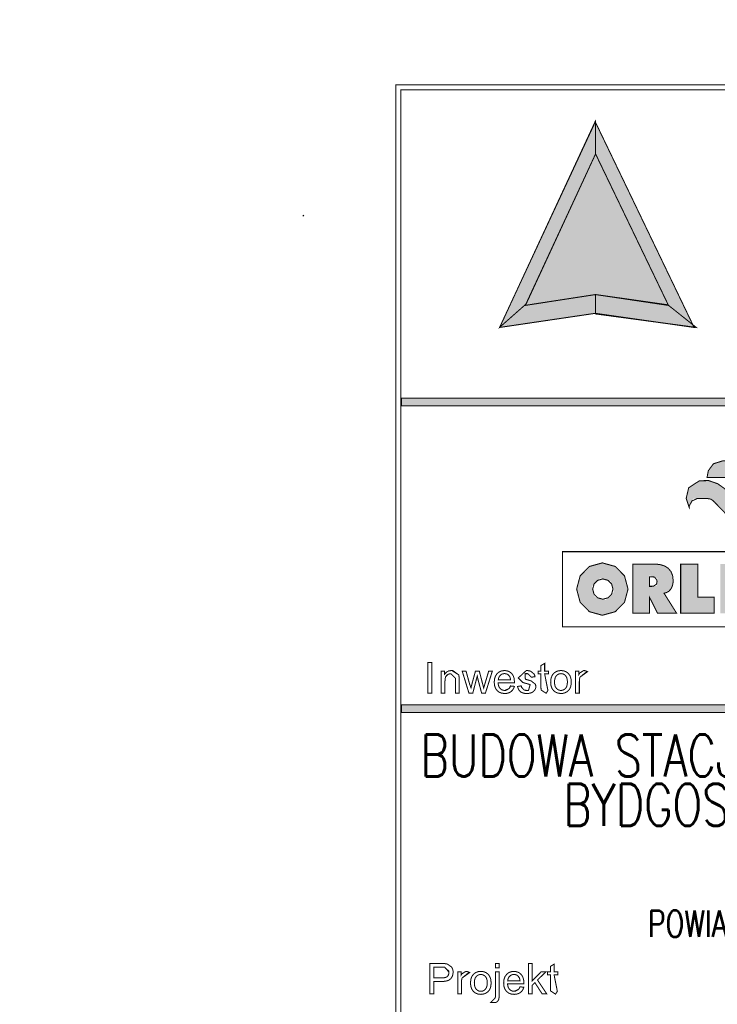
# Model space of a CAD drawing. Extents: x 8014 to 6635291, y -5609 to 5765892.
# Tile 116 of 158: x 6601911.21 to 6601915.22, y 5732621.48 to 5732627.15. Entities that reach past the tile are written whole.
import ezdxf

# ---------------------------------------------------------------- set-up
doc = ezdxf.new("R2010")
doc.units = 0
doc.layers.get('0').update_dxf_attribs({"linetype": 'CONTINUOUS'})
doc.layers.add('a_zieleń', color=80, linetype='CONTINUOUS')
doc.layers.add('OPIS', color=7, linetype='CONTINUOUS', lineweight=0)
doc.styles.add('ROMANS', font='romans.shx', dxfattribs={"width": 0.7})

msp = doc.modelspace()

# ---------------------------------------------------------------- hatches: boundary and pattern name
at = {"layer": 'a_zieleń', "transparency": 33554687}
h = msp.add_hatch(dxfattribs=at)
h.set_pattern_fill('ANSI31', color=256, scale=2, angle=0.5416)
h.set_pattern_definition([(45.54155787, (6600987.53512, 5732094.77134), (-0.1784396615, 0.175097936), [])])
edge = h.paths.add_edge_path()
edge.add_line((6601184.5229, 5731785.7154), (6601184.7669, 5731785.4733))
edge.add_line((6601184.7669, 5731785.4733), (6601208.79, 5731802.27))
edge.add_line((6601208.79, 5731802.27), (6601211.05, 5731814.48))
edge.add_line((6601211.05, 5731814.48), (6601142.1508, 5731813.8229))
edge.add_arc((6601143.6984, 5731819.1016), 5.5009, 253.6603, 270.5475)
edge.add_line((6601143.751, 5731813.6009), (6601191.0336, 5731814.0533))
edge.add_arc((6601191.1215, 5731812.1134), 1.9419, 359.8374, 92.594, ccw=False)
edge.add_line((6601193.0634, 5731812.1079), (6601193.074, 5731811.0039))
edge.add_line((6601193.074, 5731811.0039), (6601197.3833, 5731811.045))
edge.add_line((6601197.3833, 5731811.045), (6601197.4253, 5731806.6207))
edge.add_line((6601197.4253, 5731806.6207), (6601199.7316, 5731806.6425))
edge.add_line((6601199.7316, 5731806.6425), (6601199.803, 5731799.1713))
edge.add_line((6601199.803, 5731799.1713), (6601197.5162, 5731797.1648))
edge.add_line((6601197.5162, 5731797.1648), (6601194.2158, 5731797.1331))
edge.add_line((6601194.2158, 5731797.1331), (6601194.2508, 5731793.4702))
edge.add_arc((6601191.5376, 5731793.6583), 2.7198, 281.0894, 356.0358, ccw=False)
edge.add_line((6601192.0607, 5731790.9893), (6601185.1522, 5731786.1557))
edge.add_arc((71774552.6868, -87417922.6808), 113685689.918, 124.979043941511, 124.979044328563)
h.paths.add_polyline_path([(6601204.906, 5731809.1782), (6601202.5765, 5731808.5789), (6601203.7412, 5731808.8785)], flags=16)
at = {"layer": 'OPIS', "linetype": 'Continuous'}
h = msp.add_hatch(color=256, dxfattribs=at)
h.paths.add_polyline_path([(6601915.0562, 5732624.4559), (6601915.0418, 5732624.3951), (6601915.0574, 5732624.3475), (6601915.082, 5732624.3936), (6601915.1845, 5732624.3936), (6601915.2069, 5732624.3714), (6601915.4266, 5732624.144), (6601915.4479, 5732624.1827), (6601915.452, 5732624.2338), (6601915.4255, 5732624.2849), (6601915.2624, 5732624.4513), (6601915.223, 5732624.4794), (6601915.1715, 5732624.4972), (6601915.1182, 5732624.4968)])
h.paths.add_polyline_path([(6601915.1983, 5732624.5941), (6601915.1693, 5732624.5545), (6601915.1616, 5732624.515), (6601915.4192, 5732624.515), (6601915.4525, 5732624.5028), (6601915.541, 5732624.4083), (6601915.5812, 5732624.3877), (6601915.6303, 5732624.389), (6601915.6671, 5732624.4148), (6601915.5162, 5732624.57), (6601915.4855, 5732624.5921), (6601915.4474, 5732624.6068), (6601915.4095, 5732624.612), (6601915.2554, 5732624.612)])
h.paths.add_polyline_path([(6601915.3804, 5732624.48), (6601915.3798, 5732624.4882), (6601915.378, 5732624.4959), (6601915.3751, 5732624.5032), (6601915.292, 5732624.5032), (6601915.2891, 5732624.4959), (6601915.2873, 5732624.4882), (6601915.2866, 5732624.48), (6601915.2931, 5732624.4547), (6601915.3099, 5732624.4367), (6601915.3335, 5732624.4299), (6601915.3572, 5732624.4367), (6601915.374, 5732624.4547)], flags=17)
h.paths.add_polyline_path([(6601914.432, 5732623.9494), (6601914.4118, 5732623.8734), (6601914.432, 5732623.7975), (6601914.4851, 5732623.7434), (6601914.5596, 5732623.7228), (6601914.6341, 5732623.7434), (6601914.6871, 5732623.7975), (6601914.7074, 5732623.8734), (6601914.6871, 5732623.9494), (6601914.6341, 5732624.0035), (6601914.5596, 5732624.0241), (6601914.4851, 5732624.0035)])
h.paths.add_polyline_path([(6601914.5455, 5732623.9364), (6601914.6083, 5732623.9193), (6601914.6253, 5732623.8566), (6601914.5793, 5732623.8105), (6601914.5165, 5732623.8275), (6601914.4994, 5732623.8903)], flags=16)
h.paths.add_polyline_path([(6601914.9144, 5732623.8495), (6601914.9294, 5732623.8535), (6601914.9422, 5732623.8611), (6601914.9528, 5732623.8724), (6601914.9606, 5732623.8866), (6601914.9654, 5732623.9031), (6601914.967, 5732623.9221), (6601914.9638, 5732623.9505), (6601914.9544, 5732623.9741), (6601914.9388, 5732623.993), (6601914.9171, 5732624.0066), (6601914.8899, 5732624.0148), (6601914.8571, 5732624.0175), (6601914.7341, 5732624.0175), (6601914.7341, 5732623.7341), (6601914.83, 5732623.7341), (6601914.83, 5732623.8276), (6601914.8775, 5732623.7341), (6601914.987, 5732623.7341)])
h.paths.add_polyline_path([(6601914.8715, 5732623.8916), (6601914.83, 5732623.8878), (6601914.83, 5732623.9519), (6601914.8762, 5732623.9361)], flags=16)
h.paths.add_polyline_path([(6601915.0101, 5732624.0175), (6601915.0101, 5732623.7341), (6601915.203, 5732623.7341), (6601915.203, 5732623.8261), (6601915.1079, 5732623.8261), (6601915.1079, 5732624.0175)])
h.paths.add_polyline_path([(6601915.2385, 5732624.0175), (6601915.2385, 5732623.7341), (6601915.4225, 5732623.7341), (6601915.4225, 5732623.811), (6601915.3343, 5732623.811), (6601915.3343, 5732623.8408), (6601915.4123, 5732623.8408), (6601915.4123, 5732623.9134), (6601915.3343, 5732623.9134), (6601915.3343, 5732623.9407), (6601915.4203, 5732623.9407), (6601915.4203, 5732624.0175)])
h.paths.add_polyline_path([(6601915.462, 5732624.0175), (6601915.462, 5732623.7341), (6601915.5563, 5732623.7341), (6601915.5563, 5732623.8363), (6601915.5562, 5732623.8451), (6601915.556, 5732623.8532), (6601915.5556, 5732623.8608), (6601915.555, 5732623.8679), (6601915.5542, 5732623.8748), (6601915.5533, 5732623.8813), (6601915.6369, 5732623.7341), (6601915.7334, 5732623.7341), (6601915.7334, 5732624.0175), (6601915.6393, 5732624.0175), (6601915.6393, 5732623.9225), (6601915.6394, 5732623.9104), (6601915.6396, 5732623.8999), (6601915.64, 5732623.8911), (6601915.6405, 5732623.8834), (6601915.6413, 5732623.876), (6601915.6423, 5732623.8692), (6601915.5578, 5732624.0175)])

# ---------------------------------------------------------------- linework, layer by layer
at = {"linetype": 'Continuous'}
msp.add_line((6601912.8371, 5732626.0185, 0), (6601912.8424, 5732626.0241, 0), dxfattribs=at)
at = {"layer": 'OPIS', "linetype": 'Continuous', "const_width": 0.00585}
for points in [[(6601913.3718, 5732626.7736), (6601921.0697, 5732626.7736), (6601921.0697, 5732616.9009), (6601913.3718, 5732616.9009)], [(6601913.4011, 5732626.7443), (6601921.0404, 5732626.7443), (6601921.0404, 5732616.9301), (6601913.4011, 5732616.9301)], [(6601914.1213, 5732625.5134), (6601913.9689, 5732625.3789), (6601914.5202, 5732626.563), (6601914.5194, 5732626.3737)], [(6601914.5183, 5732626.5624), (6601915.0874, 5732625.3784), (6601914.5183, 5732625.4595), (6601913.969, 5732625.3784)], [(6601914.5207, 5732626.3764), (6601914.9399, 5732625.5053), (6601914.5207, 5732625.5676), (6601914.1165, 5732625.5053)], [(6601914.5209, 5732625.5675), (6601914.9366, 5732625.5084), (6601915.0998, 5732625.3783), (6601914.5209, 5732625.4562)], [(6601913.4042, 5732624.9277), (6601921.0381, 5732624.9277), (6601921.0381, 5732624.9721), (6601913.4042, 5732624.9721)], [(6601915.1616, 5732624.515), (6601915.4052, 5732624.515), (6601915.4256, 5732624.5127), (6601915.4451, 5732624.5055), (6601915.4612, 5732624.4935), (6601915.541, 5732624.4083), (6601915.5812, 5732624.3877), (6601915.6303, 5732624.389), (6601915.6671, 5732624.4148), (6601915.5162, 5732624.57), (6601915.4855, 5732624.5921), (6601915.4474, 5732624.6068), (6601915.4095, 5732624.612), (6601915.2554, 5732624.612), (6601915.1983, 5732624.5941), (6601915.1693, 5732624.5545)], [(6601915.0594, 5732624.3415), (6601915.0418, 5732624.3951), (6601915.0562, 5732624.4559), (6601915.1182, 5732624.4968), (6601915.1715, 5732624.4972), (6601915.223, 5732624.4794), (6601915.2624, 5732624.4513), (6601915.4255, 5732624.2849), (6601915.452, 5732624.2338), (6601915.4479, 5732624.1827), (6601915.4266, 5732624.144), (6601915.2069, 5732624.3714), (6601915.1953, 5732624.3829), (6601915.1834, 5732624.3907), (6601915.1681, 5732624.3936), (6601915.1037, 5732624.3936), (6601915.0749, 5732624.3803), (6601915.0616, 5732624.3553)], [(6601914.3313, 5732623.6561), (6601915.8437, 5732623.6561), (6601915.8437, 5732624.0886), (6601914.3313, 5732624.0886)], [(6601914.5596, 5732624.0241), (6601914.6341, 5732624.0035), (6601914.6871, 5732623.9494), (6601914.7074, 5732623.8734), (6601914.6871, 5732623.7975), (6601914.6341, 5732623.7434), (6601914.5596, 5732623.7228), (6601914.4851, 5732623.7434), (6601914.432, 5732623.7975), (6601914.4118, 5732623.8734), (6601914.432, 5732623.9494), (6601914.4851, 5732624.0035)], [(6601914.7341, 5732623.7341), (6601914.7341, 5732624.0175), (6601914.8571, 5732624.0175), (6601914.8899, 5732624.0148), (6601914.9171, 5732624.0066), (6601914.9388, 5732623.993), (6601914.9544, 5732623.9741), (6601914.9638, 5732623.9505), (6601914.967, 5732623.9221), (6601914.9654, 5732623.9031), (6601914.9606, 5732623.8866), (6601914.9528, 5732623.8724), (6601914.9422, 5732623.8611), (6601914.9294, 5732623.8535), (6601914.9144, 5732623.8495), (6601914.987, 5732623.7341), (6601914.8775, 5732623.7341), (6601914.83, 5732623.8276), (6601914.83, 5732623.7341)], [(6601915.0101, 5732623.7341), (6601915.0101, 5732624.0175), (6601915.1079, 5732624.0175), (6601915.1079, 5732623.8261), (6601915.203, 5732623.8261), (6601915.203, 5732623.7341)], [(6601914.83, 5732623.9446), (6601914.83, 5732623.8892), (6601914.8452, 5732623.8892), (6601914.8537, 5732623.89), (6601914.8609, 5732623.8924), (6601914.8666, 5732623.8963), (6601914.8708, 5732623.9016), (6601914.8733, 5732623.9084), (6601914.8741, 5732623.9165), (6601914.8733, 5732623.9248), (6601914.8708, 5732623.9318), (6601914.8666, 5732623.9373), (6601914.8609, 5732623.9413), (6601914.8537, 5732623.9438), (6601914.8452, 5732623.9446)], [(6601914.5624, 5732623.9318), (6601914.5918, 5732623.9238), (6601914.6128, 5732623.9029), (6601914.6208, 5732623.8734), (6601914.6128, 5732623.844), (6601914.5918, 5732623.8231), (6601914.5624, 5732623.8151), (6601914.533, 5732623.8231), (6601914.512, 5732623.844), (6601914.504, 5732623.8734), (6601914.512, 5732623.9029), (6601914.533, 5732623.9238)], [(6601913.5554, 5732623.2756), (6601913.5554, 5732623.4502), (6601913.5785, 5732623.4502), (6601913.5785, 5732623.2756)], [(6601914.2495, 5732623.2947), (6601914.2526, 5732623.2758), (6601914.2467, 5732623.2747), (6601914.2414, 5732623.2741), (6601914.2364, 5732623.2739), (6601914.2292, 5732623.2743), (6601914.2231, 5732623.2755), (6601914.2182, 5732623.2776), (6601914.2144, 5732623.2803), (6601914.2114, 5732623.2835), (6601914.2092, 5732623.2873), (6601914.2078, 5732623.2928), (6601914.2069, 5732623.3012), (6601914.2066, 5732623.3126), (6601914.2066, 5732623.3853), (6601914.1909, 5732623.3853), (6601914.1909, 5732623.402), (6601914.2066, 5732623.402), (6601914.2066, 5732623.4334), (6601914.2279, 5732623.4462), (6601914.2279, 5732623.402), (6601914.2495, 5732623.402), (6601914.2495, 5732623.3853), (6601914.2279, 5732623.3853), (6601914.2279, 5732623.3114), (6601914.2281, 5732623.306), (6601914.2284, 5732623.3021), (6601914.229, 5732623.2996), (6601914.2299, 5732623.298), (6601914.2312, 5732623.2966), (6601914.2327, 5732623.2954), (6601914.2347, 5732623.2946), (6601914.2371, 5732623.2941), (6601914.24, 5732623.2939), (6601914.2427, 5732623.294), (6601914.2458, 5732623.2943)], [(6601913.6333, 5732623.2756), (6601913.6333, 5732623.4021), (6601913.6525, 5732623.4021), (6601913.6525, 5732623.3841), (6601913.6632, 5732623.3957), (6601913.6766, 5732623.4027), (6601913.6928, 5732623.405), (6601913.7002, 5732623.4045), (6601913.7072, 5732623.4032), (6601913.7138, 5732623.4009), (6601913.7197, 5732623.3978), (6601913.7245, 5732623.3942), (6601913.7282, 5732623.3901), (6601913.731, 5732623.3854), (6601913.7333, 5732623.3801), (6601913.7349, 5732623.3743), (6601913.7355, 5732623.3693), (6601913.7359, 5732623.3623), (6601913.736, 5732623.3534), (6601913.736, 5732623.2756), (6601913.7146, 5732623.2756), (6601913.7146, 5732623.3526), (6601913.7143, 5732623.3606), (6601913.7135, 5732623.3671), (6601913.7121, 5732623.3722), (6601913.71, 5732623.3762), (6601913.707, 5732623.3796), (6601913.7032, 5732623.3825), (6601913.6987, 5732623.3847), (6601913.6937, 5732623.386), (6601913.6883, 5732623.3864), (6601913.6796, 5732623.3854), (6601913.6717, 5732623.3825), (6601913.6646, 5732623.3777), (6601913.6591, 5732623.3702), (6601913.6558, 5732623.3592), (6601913.6547, 5732623.3447), (6601913.6547, 5732623.2756)], [(6601913.7923, 5732623.2755), (6601913.7536, 5732623.402), (6601913.7757, 5732623.402), (6601913.7958, 5732623.329), (6601913.8033, 5732623.3018), (6601913.8043, 5732623.3057), (6601913.8064, 5732623.3144), (6601913.8099, 5732623.3279), (6601913.83, 5732623.402), (6601913.852, 5732623.402), (6601913.871, 5732623.3287), (6601913.8773, 5732623.3045), (6601913.8845, 5732623.3289), (6601913.9062, 5732623.402), (6601913.9271, 5732623.402), (6601913.8875, 5732623.2755), (6601913.8653, 5732623.2755), (6601913.8451, 5732623.3513), (6601913.8402, 5732623.3729), (6601913.8147, 5732623.2755)], [(6601914.0316, 5732623.3163), (6601914.0538, 5732623.3136), (6601914.0493, 5732623.3016), (6601914.0428, 5732623.2915), (6601914.0344, 5732623.2834), (6601914.024, 5732623.2775), (6601914.012, 5732623.2739), (6601913.9982, 5732623.2727), (6601913.9809, 5732623.2746), (6601913.9663, 5732623.2803), (6601913.9542, 5732623.2898), (6601913.9451, 5732623.3027), (6601913.9397, 5732623.3187), (6601913.9379, 5732623.3377), (6601913.9397, 5732623.3574), (6601913.9452, 5732623.3739), (6601913.9543, 5732623.3873), (6601913.9664, 5732623.3971), (6601913.9806, 5732623.4029), (6601913.997, 5732623.4049), (6601914.0129, 5732623.403), (6601914.0267, 5732623.3972), (6601914.0384, 5732623.3876), (6601914.0474, 5732623.3745), (6601914.0527, 5732623.3583), (6601914.0545, 5732623.339), (6601914.0545, 5732623.3375), (6601914.0545, 5732623.3356), (6601914.0544, 5732623.3333), (6601913.9601, 5732623.3333), (6601913.9619, 5732623.3205), (6601913.9658, 5732623.3099), (6601913.9719, 5732623.3014), (6601913.9795, 5732623.2952), (6601913.9883, 5732623.2915), (6601913.9983, 5732623.2903), (6601914.0058, 5732623.291), (6601914.0125, 5732623.2931), (6601914.0184, 5732623.2965), (6601914.0236, 5732623.3015), (6601914.028, 5732623.308)], [(6601913.9613, 5732623.351), (6601914.0319, 5732623.351), (6601914.0303, 5732623.3607), (6601914.0276, 5732623.3687), (6601914.0238, 5732623.3749), (6601914.0163, 5732623.3817), (6601914.0074, 5732623.3859), (6601913.9972, 5732623.3873), (6601913.9879, 5732623.3862), (6601913.9796, 5732623.3829), (6601913.9724, 5732623.3774), (6601913.9667, 5732623.37), (6601913.963, 5732623.3612)], [(6601914.0721, 5732623.3133), (6601914.0933, 5732623.3166), (6601914.0952, 5732623.3088), (6601914.0985, 5732623.3023), (6601914.1033, 5732623.2971), (6601914.1094, 5732623.2933), (6601914.117, 5732623.2911), (6601914.1261, 5732623.2903), (6601914.1351, 5732623.291), (6601914.1424, 5732623.293), (6601914.148, 5732623.2963), (6601914.152, 5732623.3006), (6601914.1544, 5732623.3053), (6601914.1552, 5732623.3104), (6601914.1545, 5732623.3149), (6601914.1523, 5732623.3188), (6601914.1488, 5732623.3219), (6601914.1444, 5732623.324), (6601914.1371, 5732623.3264), (6601914.1269, 5732623.3291), (6601914.1128, 5732623.3329), (6601914.1019, 5732623.3364), (6601914.0942, 5732623.3395), (6601914.0886, 5732623.3427), (6601914.084, 5732623.3467), (6601914.0804, 5732623.3515), (6601914.0778, 5732623.3568), (6601914.0762, 5732623.3624), (6601914.0757, 5732623.3684), (6601914.0761, 5732623.3739), (6601914.0774, 5732623.3791), (6601914.0796, 5732623.3841), (6601914.0825, 5732623.3886), (6601914.086, 5732623.3926), (6601914.0901, 5732623.3961), (6601914.0939, 5732623.3984), (6601914.0984, 5732623.4005), (6601914.1037, 5732623.4023), (6601914.1096, 5732623.4038), (6601914.1158, 5732623.4046), (6601914.1223, 5732623.4049), (6601914.1318, 5732623.4044), (6601914.1405, 5732623.403), (6601914.1484, 5732623.4006), (6601914.1553, 5732623.3974), (6601914.1608, 5732623.3935), (6601914.165, 5732623.389), (6601914.1682, 5732623.3836), (6601914.1707, 5732623.377), (6601914.1724, 5732623.3694), (6601914.1515, 5732623.3665), (6601914.1499, 5732623.3726), (6601914.1471, 5732623.3776), (6601914.1432, 5732623.3818), (6601914.138, 5732623.3848), (6601914.1315, 5732623.3866), (6601914.1238, 5732623.3873), (6601914.1149, 5732623.3867), (6601914.1079, 5732623.3851), (6601914.1028, 5732623.3824), (6601914.0992, 5732623.3789), (6601914.0971, 5732623.3751), (6601914.0964, 5732623.371), (6601914.0967, 5732623.3683), (6601914.0976, 5732623.3658), (6601914.0991, 5732623.3634), (6601914.1011, 5732623.3613), (6601914.1039, 5732623.3594), (6601914.1073, 5732623.3577), (6601914.1108, 5732623.3566), (6601914.1171, 5732623.3548), (6601914.1262, 5732623.3522), (6601914.1399, 5732623.3484), (6601914.1504, 5732623.3451), (6601914.1579, 5732623.3423), (6601914.1635, 5732623.3393), (6601914.1682, 5732623.3356), (6601914.1721, 5732623.331), (6601914.1749, 5732623.3257), (6601914.1766, 5732623.3196), (6601914.1772, 5732623.3127), (6601914.1765, 5732623.3057), (6601914.1744, 5732623.299), (6601914.1709, 5732623.2925), (6601914.1661, 5732623.2867), (6601914.1601, 5732623.2818), (6601914.1529, 5732623.2779), (6601914.1447, 5732623.275), (6601914.1358, 5732623.2733), (6601914.1262, 5732623.2727), (6601914.1111, 5732623.2738), (6601914.0985, 5732623.2773), (6601914.0886, 5732623.2829), (6601914.081, 5732623.2909), (6601914.0755, 5732623.301)], [(6601914.2624, 5732623.3388), (6601914.2646, 5732623.3602), (6601914.2711, 5732623.3775), (6601914.282, 5732623.3908), (6601914.2936, 5732623.3986), (6601914.3069, 5732623.4033), (6601914.3218, 5732623.4049), (6601914.3381, 5732623.403), (6601914.3523, 5732623.3973), (6601914.3644, 5732623.3878), (6601914.3736, 5732623.375), (6601914.3791, 5732623.3592), (6601914.3809, 5732623.3406), (6601914.3801, 5732623.3255), (6601914.3777, 5732623.3126), (6601914.3736, 5732623.3022), (6601914.368, 5732623.2935), (6601914.3609, 5732623.2863), (6601914.3523, 5732623.2804), (6601914.3427, 5732623.2761), (6601914.3325, 5732623.2736), (6601914.3218, 5732623.2727), (6601914.3052, 5732623.2746), (6601914.2909, 5732623.2803), (6601914.2788, 5732623.2897), (6601914.2697, 5732623.3027), (6601914.2643, 5732623.3191)], [(6601914.2845, 5732623.3388), (6601914.2857, 5732623.3239), (6601914.2892, 5732623.3118), (6601914.2951, 5732623.3024), (6601914.3028, 5732623.2957), (6601914.3117, 5732623.2916), (6601914.3218, 5732623.2903), (6601914.3318, 5732623.2917), (6601914.3407, 5732623.2957), (6601914.3483, 5732623.3025), (6601914.3542, 5732623.312), (6601914.3577, 5732623.3243), (6601914.3589, 5732623.3395), (6601914.3577, 5732623.3539), (6601914.3542, 5732623.3657), (6601914.3483, 5732623.3751), (6601914.3406, 5732623.3818), (6601914.3317, 5732623.3858), (6601914.3218, 5732623.3871), (6601914.3117, 5732623.3858), (6601914.3028, 5732623.3818), (6601914.2951, 5732623.3751), (6601914.2892, 5732623.3657), (6601914.2857, 5732623.3536)], [(6601914.4059, 5732623.2755), (6601914.4059, 5732623.402), (6601914.4251, 5732623.402), (6601914.4251, 5732623.3829), (6601914.4299, 5732623.3908), (6601914.4345, 5732623.3967), (6601914.4388, 5732623.4006), (6601914.4431, 5732623.403), (6601914.4477, 5732623.4044), (6601914.4525, 5732623.4049), (6601914.4598, 5732623.4041), (6601914.4671, 5732623.4018), (6601914.4746, 5732623.398), (6601914.4672, 5732623.3781), (6601914.4619, 5732623.3807), (6601914.4567, 5732623.3822), (6601914.4515, 5732623.3827), (6601914.4469, 5732623.3823), (6601914.4427, 5732623.3809), (6601914.4388, 5732623.3785), (6601914.4354, 5732623.3753), (6601914.4328, 5732623.3714), (6601914.4309, 5732623.3668), (6601914.4289, 5732623.3589), (6601914.4277, 5732623.3506), (6601914.4273, 5732623.3418), (6601914.4273, 5732623.2755)], [(6601913.4042, 5732623.1635), (6601921.0381, 5732623.1635), (6601921.0381, 5732623.2079), (6601913.4042, 5732623.2079)], [(6601913.5682, 5732621.5451), (6601913.5682, 5732621.7197), (6601913.6341, 5732621.7197), (6601913.6448, 5732621.7195), (6601913.6536, 5732621.719), (6601913.6606, 5732621.718), (6601913.6687, 5732621.7162), (6601913.6759, 5732621.7135), (6601913.6822, 5732621.7099), (6601913.6876, 5732621.7053), (6601913.6923, 5732621.6997), (6601913.6962, 5732621.693), (6601913.6991, 5732621.6856), (6601913.7009, 5732621.6776), (6601913.7015, 5732621.6692), (6601913.6999, 5732621.6551), (6601913.6952, 5732621.6425), (6601913.6873, 5732621.6315), (6601913.6753, 5732621.6229), (6601913.6583, 5732621.6178), (6601913.6361, 5732621.6161), (6601913.5913, 5732621.6161), (6601913.5913, 5732621.5451)], [(6601913.5913, 5732621.6367), (6601913.6365, 5732621.6367), (6601913.65, 5732621.6376), (6601913.6606, 5732621.6404), (6601913.6683, 5732621.645), (6601913.6735, 5732621.6513), (6601913.6766, 5732621.6592), (6601913.6777, 5732621.6685), (6601913.6771, 5732621.6754), (6601913.6752, 5732621.6817), (6601913.6721, 5732621.6873), (6601913.6681, 5732621.6919), (6601913.6632, 5732621.6953), (6601913.6575, 5732621.6975), (6601913.6526, 5732621.6984), (6601913.6454, 5732621.6989), (6601913.636, 5732621.6991), (6601913.5913, 5732621.6991)], [(6601913.728, 5732621.545), (6601913.728, 5732621.6715), (6601913.7472, 5732621.6715), (6601913.7472, 5732621.6523), (6601913.752, 5732621.6603), (6601913.7566, 5732621.6662), (6601913.7609, 5732621.6701), (6601913.7652, 5732621.6724), (6601913.7698, 5732621.6739), (6601913.7746, 5732621.6744), (6601913.7819, 5732621.6736), (6601913.7892, 5732621.6713), (6601913.7967, 5732621.6675), (6601913.7893, 5732621.6475), (6601913.784, 5732621.6501), (6601913.7788, 5732621.6517), (6601913.7736, 5732621.6522), (6601913.769, 5732621.6517), (6601913.7648, 5732621.6503), (6601913.7609, 5732621.648), (6601913.7575, 5732621.6448), (6601913.7549, 5732621.6409), (6601913.753, 5732621.6362), (6601913.751, 5732621.6284), (6601913.7498, 5732621.6201), (6601913.7494, 5732621.6112), (6601913.7494, 5732621.545)], [(6601913.8014, 5732621.6083), (6601913.8036, 5732621.6297), (6601913.8101, 5732621.647), (6601913.821, 5732621.6603), (6601913.8326, 5732621.6681), (6601913.8459, 5732621.6728), (6601913.8607, 5732621.6744), (6601913.8771, 5732621.6725), (6601913.8913, 5732621.6668), (6601913.9034, 5732621.6573), (6601913.9126, 5732621.6444), (6601913.9181, 5732621.6287), (6601913.9199, 5732621.6101), (6601913.9191, 5732621.5949), (6601913.9167, 5732621.5821), (6601913.9126, 5732621.5716), (6601913.907, 5732621.563), (6601913.8999, 5732621.5557), (6601913.8913, 5732621.5499), (6601913.8817, 5732621.5456), (6601913.8715, 5732621.543), (6601913.8607, 5732621.5422), (6601913.8442, 5732621.5441), (6601913.8299, 5732621.5497), (6601913.8178, 5732621.5592), (6601913.8087, 5732621.5722), (6601913.8032, 5732621.5886)], [(6601913.945, 5732621.6947), (6601913.945, 5732621.7196), (6601913.9664, 5732621.7196), (6601913.9664, 5732621.6947)], [(6601914.0858, 5732621.5857), (6601914.108, 5732621.583), (6601914.1035, 5732621.571), (6601914.097, 5732621.561), (6601914.0886, 5732621.5529), (6601914.0782, 5732621.5469), (6601914.0662, 5732621.5434), (6601914.0524, 5732621.5422), (6601914.0351, 5732621.5441), (6601914.0205, 5732621.5498), (6601914.0084, 5732621.5592), (6601913.9993, 5732621.5722), (6601913.9939, 5732621.5881), (6601913.9921, 5732621.6072), (6601913.9939, 5732621.6269), (6601913.9994, 5732621.6434), (6601914.0085, 5732621.6567), (6601914.0206, 5732621.6665), (6601914.0348, 5732621.6724), (6601914.0512, 5732621.6744), (6601914.0671, 5732621.6724), (6601914.0809, 5732621.6667), (6601914.0926, 5732621.6571), (6601914.1015, 5732621.644), (6601914.1069, 5732621.6278), (6601914.1087, 5732621.6085), (6601914.1087, 5732621.607), (6601914.1086, 5732621.6051), (6601914.1086, 5732621.6028), (6601914.0143, 5732621.6028), (6601914.0161, 5732621.59), (6601914.02, 5732621.5793), (6601914.0261, 5732621.5709), (6601914.0337, 5732621.5647), (6601914.0425, 5732621.561), (6601914.0525, 5732621.5598), (6601914.0599, 5732621.5605), (6601914.0667, 5732621.5625), (6601914.0726, 5732621.566), (6601914.0778, 5732621.5709), (6601914.0822, 5732621.5775)], [(6601914.135, 5732621.545), (6601914.135, 5732621.7196), (6601914.1565, 5732621.7196), (6601914.1565, 5732621.6201), (6601914.2072, 5732621.6715), (6601914.2349, 5732621.6715), (6601914.1866, 5732621.6246), (6601914.2398, 5732621.545), (6601914.2134, 5732621.545), (6601914.1716, 5732621.6097), (6601914.1565, 5732621.5951), (6601914.1565, 5732621.545)], [(6601914.3037, 5732621.5642), (6601914.3068, 5732621.5453), (6601914.3009, 5732621.5442), (6601914.2955, 5732621.5436), (6601914.2906, 5732621.5433), (6601914.2834, 5732621.5438), (6601914.2773, 5732621.545), (6601914.2724, 5732621.547), (6601914.2686, 5732621.5498), (6601914.2656, 5732621.553), (6601914.2634, 5732621.5568), (6601914.262, 5732621.5622), (6601914.2611, 5732621.5707), (6601914.2608, 5732621.582), (6601914.2608, 5732621.6548), (6601914.245, 5732621.6548), (6601914.245, 5732621.6715), (6601914.2608, 5732621.6715), (6601914.2608, 5732621.7028), (6601914.2821, 5732621.7157), (6601914.2821, 5732621.6715), (6601914.3037, 5732621.6715), (6601914.3037, 5732621.6548), (6601914.2821, 5732621.6548), (6601914.2821, 5732621.5809), (6601914.2822, 5732621.5755), (6601914.2826, 5732621.5715), (6601914.2832, 5732621.5691), (6601914.2841, 5732621.5675), (6601914.2854, 5732621.5661), (6601914.2869, 5732621.5649), (6601914.2889, 5732621.564), (6601914.2913, 5732621.5635), (6601914.2942, 5732621.5634), (6601914.2969, 5732621.5634), (6601914.3, 5732621.5637)], [(6601913.8234, 5732621.6083), (6601913.8246, 5732621.5934), (6601913.8282, 5732621.5813), (6601913.8341, 5732621.5719), (6601913.8417, 5732621.5652), (6601913.8506, 5732621.5611), (6601913.8607, 5732621.5598), (6601913.8708, 5732621.5611), (6601913.8796, 5732621.5652), (6601913.8873, 5732621.5719), (6601913.8932, 5732621.5814), (6601913.8967, 5732621.5938), (6601913.8979, 5732621.609), (6601913.8967, 5732621.6233), (6601913.8932, 5732621.6352), (6601913.8872, 5732621.6445), (6601913.8795, 5732621.6512), (6601913.8707, 5732621.6553), (6601913.8607, 5732621.6566), (6601913.8506, 5732621.6553), (6601913.8417, 5732621.6513), (6601913.8341, 5732621.6446), (6601913.8282, 5732621.6352), (6601913.8246, 5732621.6231)], [(6601913.9178, 5732621.4959), (6601913.9218, 5732621.5142), (6601913.9258, 5732621.5132), (6601913.9292, 5732621.5127), (6601913.9319, 5732621.5125), (6601913.936, 5732621.513), (6601913.9392, 5732621.5144), (6601913.9417, 5732621.5168), (6601913.9435, 5732621.5212), (6601913.9446, 5732621.5284), (6601913.945, 5732621.5386), (6601913.945, 5732621.6715), (6601913.9664, 5732621.6715), (6601913.9664, 5732621.5381), (6601913.9657, 5732621.5241), (6601913.9637, 5732621.5133), (6601913.9603, 5732621.5056), (6601913.954, 5732621.499), (6601913.9454, 5732621.495), (6601913.9346, 5732621.4937), (6601913.9288, 5732621.4939), (6601913.9232, 5732621.4947)], [(6601914.0154, 5732621.6204), (6601914.0861, 5732621.6204), (6601914.0845, 5732621.6302), (6601914.0818, 5732621.6381), (6601914.078, 5732621.6443), (6601914.0705, 5732621.6512), (6601914.0616, 5732621.6553), (6601914.0514, 5732621.6567), (6601914.0421, 5732621.6556), (6601914.0338, 5732621.6523), (6601914.0266, 5732621.6468), (6601914.0209, 5732621.6395), (6601914.0172, 5732621.6307)]]:
    msp.add_lwpolyline(points, close=True, dxfattribs=at)
at = {"layer": 'OPIS', "linetype": 'Continuous'}
for points in [[(6601914.1213, 5732625.5134), (6601913.9689, 5732625.3789), (6601914.5194, 5732626.3737), (6601914.5202, 5732626.563)], [(6601914.5183, 5732626.5624), (6601915.0874, 5732625.3784), (6601913.969, 5732625.3784), (6601914.5183, 5732625.4595)], [(6601914.5207, 5732626.3764), (6601914.9399, 5732625.5053), (6601914.1165, 5732625.5053), (6601914.5207, 5732625.5676)], [(6601914.5209, 5732625.5675), (6601914.9366, 5732625.5084), (6601914.5209, 5732625.4562), (6601915.0998, 5732625.3783)], [(6601913.4042, 5732624.9277), (6601921.0381, 5732624.9277), (6601913.4042, 5732624.9721), (6601921.0381, 5732624.9721)], [(6601913.4042, 5732623.1635), (6601921.0381, 5732623.1635), (6601913.4042, 5732623.2079), (6601921.0381, 5732623.2079)]]:
    msp.add_solid(points, dxfattribs=at)

# ---------------------------------------------------------------- texts
at = {"layer": 'OPIS', "linetype": 'Continuous', "style": 'ROMANS', "width": 0.75}
for s, p in [('BUDOWA STACJI PALIW PŁYNNYCH PKN ORLEN S.A. ', (6601913.514, 5732622.7958)), ('BYDGOSZCZ,UL.GLINKI/MAGNUSZEWSKA', (6601914.3352, 5732622.5123))]:
    msp.add_text(s, height=0.24134, dxfattribs=at).set_placement(p)
at = {"layer": 'OPIS', "style": 'ROMANS', "width": 0.75}
msp.add_text('POWIAT: BYDGOSKI; WOJEWÓDZTWO: KUJAWSKO-POMORSKIE', height=0.152596, dxfattribs=at).set_placement((6601914.8201, 5732621.8722))

doc.saveas('drawing.dxf')
